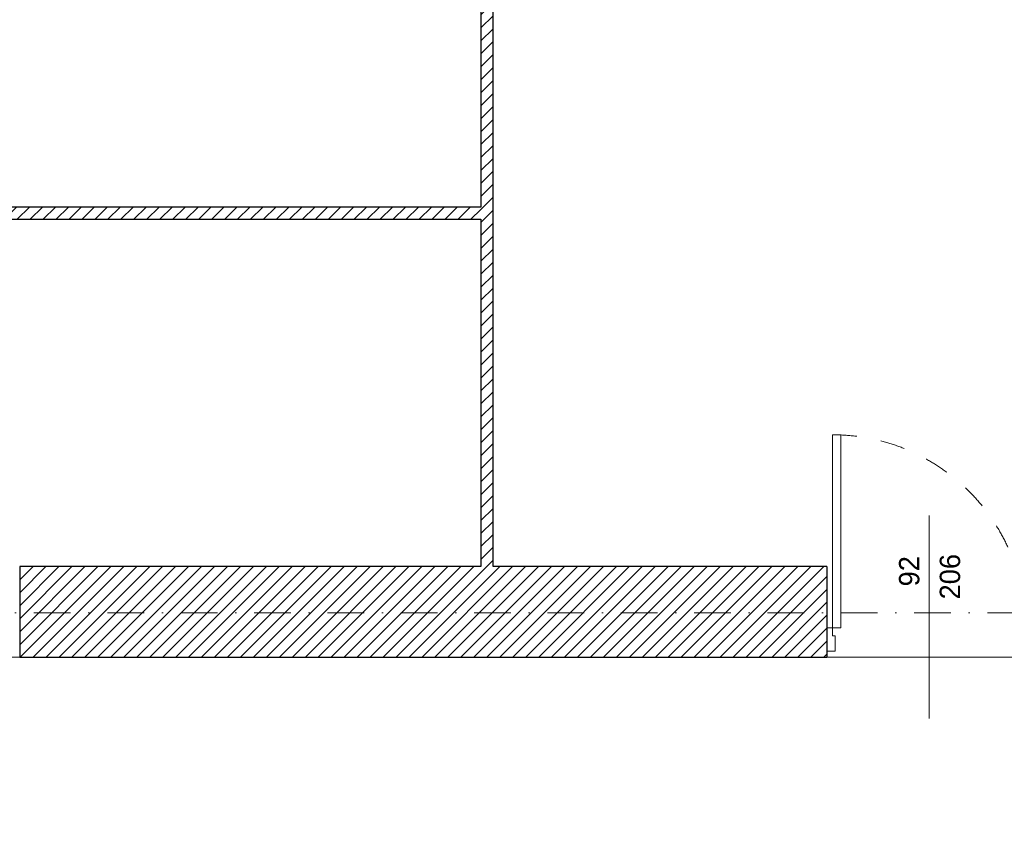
# Model space of a CAD drawing. Header units: millimetres. Extents: x 172139 to 266886, y 89525 to 138225.
# Tile 30 of 72: x 193683 to 198517, y 114265 to 118283. Entities that reach past the tile are written whole.
import ezdxf
from ezdxf.enums import TextEntityAlignment as Align

# ---------------------------------------------------------------- set-up
doc = ezdxf.new("R2010")
doc.units = ezdxf.units.MM
doc.header["$MEASUREMENT"] = 0
doc.linetypes.add('Kropki i Kreski', pattern=[360, 180, -90, 0, -90])
doc.linetypes.add('Przerywana', pattern=[240, 120, -120])
for name, color, linetype in [('Drzwi ArchiCAD', 7, 'Continuous'), ('Konstrukcja - Siatki mod', 7, 'Continuous'), ('KR_INW', 7, 'Continuous'), ('NAPIS_SODON', 7, 'Continuous'), ('Znaczniki drzwi ArchiCADa', 7, 'Continuous')]:
    doc.layers.add(name, color=color, linetype=linetype)
for name, color, linetype, lineweight in [('Drzwi ArchiCAD_Nr_pióra__1', 7, 'Continuous', 13), ('Drzwi ArchiCAD_Nr_pióra__27', 7, 'Continuous', 25), ('KR_INW_Nr_pióra__101', 252, 'Continuous', 5), ('KR_INW_Nr_pióra__27', 7, 'Continuous', 25), ('NAPIS_SODON_Nr_pióra__121', 255, 'Continuous', 0), ('Znaczniki drzwi ArchiCADa_Nr_pióra__7', 7, 'Continuous', 13)]:
    doc.layers.add(name, color=color, linetype=linetype, lineweight=lineweight)
doc.layers.add('Konstrukcja - Siatki mod_Nr_pióra__48', color=7, linetype='Continuous', lineweight=15, true_color=0xa80f02)
doc.layers.add('Znaczniki drzwi ArchiCADa_Nr_pióra__20', color=7, linetype='Continuous', lineweight=13, true_color=0xb00000)
doc.styles.add('GENERATED_STYLE_1', font='txt')
pattern_1 = [(45, (0, 0), (-31.819804, 31.819804), [])]

# ---------------------------------------------------------------- blocks, each defined once
blk = doc.blocks.new('Strop_2', base_point=(188316, 115154.1))
at = {"layer": 'NAPIS_SODON_Nr_pióra__121', "linetype": 'Continuous', "flags": 128}
blk.add_lwpolyline([(224893.2, 113397.6), (205242.2, 113397.6), (204667.3, 113397.6), (188316, 113397.6), (188316, 115154.1), (204667.3, 115154.1), (205241.5, 115154.1), (205242.2, 115154.1), (205242.2, 115394.1), (205241.5, 115154.1), (205174.5, 117823.2), (205315.4, 117824.8), (205315.4, 121145.6), (224463.2, 121145.6)], dxfattribs=at)
blk = doc.blocks.new('Drzwi 19_20')
at = {"layer": 'Drzwi ArchiCAD_Nr_pióra__1', "linetype": 'Continuous'}
for p, q in [((433.4, 0), (433.4, 946.8)), ((433.4, 946.8), (473.4, 946.8)), ((473.4, 946.8), (473.4, 0)), ((-473.4, 0), (-501.4, 0)), ((-501.4, 0), (-501.4, -115)), ((-473.4, -40), (-473.4, 0)), ((473.4, 0), (433.4, 0)), ((501.4, 0), (473.4, 0)), ((473.4, 0), (473.4, -40)), ((501.4, -115), (501.4, 0)), ((-461.4, -40), (-473.4, -40)), ((-461.4, -115), (-461.4, -40)), ((473.4, -40), (461.4, -40)), ((461.4, -40), (461.4, -115)), ((-501.4, -115), (-461.4, -115)), ((461.4, -115), (501.4, -115))]:
    blk.add_line(p, q, dxfattribs=at)
at = {"layer": 'Drzwi ArchiCAD_Nr_pióra__1', "linetype": 'Przerywana'}
blk.add_arc((473.4, 0), 946.8, 90, 180, dxfattribs=at)
at = {"layer": 'Drzwi ArchiCAD_Nr_pióra__27', "linetype": 'Continuous'}
for p, q in [((-501.4, 0), (-501.4, -115)), ((501.4, 0), (501.4, -115))]:
    blk.add_line(p, q, dxfattribs=at)
blk = doc.blocks.new('Znacznik Wym 19_18')
at = {"layer": 'Znaczniki drzwi ArchiCADa_Nr_pióra__20', "linetype": 'Continuous'}
blk.add_line((0, -695), (0, 300), dxfattribs=at)
at = {"layer": 'Znaczniki drzwi ArchiCADa_Nr_pióra__7', "style": 'GENERATED_STYLE_1'}
for tag, p in [('AC_MarkerText_3', (-182.4, -222.3)), ('AC_MarkerText_2', (17.6, -286.3))]:
    blk.add_attdef(tag, text='', height=100, rotation=270, dxfattribs=at).set_placement(p, align=Align.BOTTOM_LEFT)
blk = doc.blocks.new('Ściana_43', base_point=(205241.5, 115154.1))
at = {"layer": 'KR_INW_Nr_pióra__101', "linetype": 'Continuous'}
h = blk.add_hatch(dxfattribs=at)
h.set_pattern_fill('Cegła_licówka', color=256, style=0, pattern_type=2)
h.set_pattern_definition(pattern_1)
h.paths.add_polyline_path([(193683.2, 115299.1), (193683.2, 115184.1), (193683.2, 115154.1), (197646, 115154.1), (197646, 115184.1), (197646, 115299.1), (197646, 115599.1), (193683.2, 115599.1)])
at = {"layer": 'KR_INW_Nr_pióra__27', "linetype": 'Continuous'}
for p, q in [((193683.2, 115599.1), (193683.2, 115299.1)), ((197646, 115599.1), (197646, 115299.1)), ((193683.2, 115299.1), (193683.2, 115184.1)), ((197646, 115299.1), (197646, 115184.1)), ((193683.2, 115184.1), (193683.2, 115154.1)), ((197646, 115184.1), (197646, 115154.1))]:
    blk.add_line(p, q, dxfattribs=at)
at = {"layer": 'KR_INW_Nr_pióra__27', "linetype": 'Continuous', "flags": 128}
for points in [[(195946.8, 115599.1), (193683.2, 115599.1)], [(197646, 115599.1), (196006.8, 115599.1)], [(193683.2, 115154.1), (197646, 115154.1)]]:
    blk.add_lwpolyline(points, dxfattribs=at)
at = {"layer": 'Drzwi ArchiCAD', "linetype": 'Continuous', "xscale": -1, "zscale": 1000}
blk.add_blockref('Drzwi 19_20', (198147.3, 115299.1), dxfattribs=at)
at = {"layer": 'Znaczniki drzwi ArchiCADa', "color": 14, "lineweight": 13, "true_color": 0xb00000}
ref = blk.add_blockref('Znacznik Wym 19_18', (198147.3, 115154.1), dxfattribs=dict(at, rotation=180))
ref.add_attrib('AC_MarkerText_2', '92', dxfattribs={"layer": 'Znaczniki drzwi ArchiCADa_Nr_pióra__7', "color": 7, "height": 100, "rotation": 90, "style": 'GENERATED_STYLE_1'}).set_placement((198129.7, 115501.8), align=Align.BOTTOM_LEFT)
ref.add_attrib('AC_MarkerText_3', '206', dxfattribs={"layer": 'Znaczniki drzwi ArchiCADa_Nr_pióra__7', "color": 7, "height": 100, "rotation": 90, "style": 'GENERATED_STYLE_1'}).set_placement((198329.7, 115437.8), align=Align.BOTTOM_LEFT)
blk = doc.blocks.new('Drzwi 19_38')
at = {"layer": 'Drzwi ArchiCAD_Nr_pióra__1', "linetype": 'Continuous'}
for p, q in [((382.6, 0), (382.6, 845.2)), ((382.6, 845.2), (422.6, 845.2)), ((422.6, 845.2), (422.6, 0)), ((-422.6, 0), (-450.6, 0)), ((-450.6, 0), (-450.6, -60)), ((-422.6, -40), (-422.6, 0)), ((422.6, 0), (382.6, 0)), ((450.6, 0), (422.6, 0)), ((422.6, 0), (422.6, -40)), ((450.6, -60), (450.6, 0)), ((-410.6, -40), (-422.6, -40)), ((-410.6, -60), (-410.6, -40)), ((422.6, -40), (410.6, -40)), ((410.6, -40), (410.6, -60)), ((-450.6, -60), (-410.6, -60)), ((410.6, -60), (450.6, -60))]:
    blk.add_line(p, q, dxfattribs=at)
at = {"layer": 'Drzwi ArchiCAD_Nr_pióra__1', "linetype": 'Przerywana'}
blk.add_arc((422.6, 0), 845.2, 90, 180, dxfattribs=at)
at = {"layer": 'Drzwi ArchiCAD_Nr_pióra__27', "linetype": 'Continuous'}
for p, q in [((-450.6, -60), (-450.6, 0)), ((450.6, -60), (450.6, 0))]:
    blk.add_line(p, q, dxfattribs=at)
blk = doc.blocks.new('Znacznik Wym 19_19')
at = {"layer": 'Znaczniki drzwi ArchiCADa_Nr_pióra__20', "linetype": 'Continuous'}
blk.add_line((0, 250), (0, -360), dxfattribs=at)
at = {"layer": 'Znaczniki drzwi ArchiCADa_Nr_pióra__7', "style": 'GENERATED_STYLE_1'}
for tag, p in [('AC_MarkerText_2', (-17.6, -97.3)), ('AC_MarkerText_3', (182.4, -161.3))]:
    blk.add_attdef(tag, text='', height=100, rotation=90, dxfattribs=at).set_placement(p, align=Align.BOTTOM_LEFT)
blk = doc.blocks.new('Ściana_107', base_point=(191661.7, 117303.7))
at = {"layer": 'KR_INW_Nr_pióra__101', "linetype": 'Continuous'}
h = blk.add_hatch(dxfattribs=at)
h.set_pattern_fill('Cegła_licówka', color=256, style=0, pattern_type=2)
h.set_pattern_definition(pattern_1)
h.paths.add_polyline_path([(191911.7, 117303.7), (192504.9, 117303.7), (192504.9, 117363.7), (191911.7, 117363.7)])
h = blk.add_hatch(dxfattribs=at)
h.set_pattern_fill('Cegła_licówka', color=256, style=0, pattern_type=2)
h.set_pattern_definition(pattern_1)
h.paths.add_polyline_path([(193406.1, 117303.7), (195946.8, 117303.7), (195946.8, 117363.7), (193406.1, 117363.7)])
at = {"layer": 'KR_INW_Nr_pióra__27', "linetype": 'Continuous'}
for p, q in [((192504.9, 117303.7), (192504.9, 117363.7)), ((193406.1, 117303.7), (193406.1, 117363.7))]:
    blk.add_line(p, q, dxfattribs=at)
at = {"layer": 'KR_INW_Nr_pióra__27', "linetype": 'Continuous', "flags": 128}
for points in [[(192504.9, 117363.7), (191911.7, 117363.7)], [(195946.8, 117363.7), (193406.1, 117363.7)], [(191911.7, 117303.7), (192504.9, 117303.7)], [(193406.1, 117303.7), (195946.8, 117303.7)]]:
    blk.add_lwpolyline(points, dxfattribs=at)
at = {"layer": 'Drzwi ArchiCAD', "linetype": 'Continuous', "xscale": -1, "zscale": 1000}
blk.add_blockref('Drzwi 19_38', (192955.5, 117363.7), dxfattribs=at)
at = {"layer": 'Znaczniki drzwi ArchiCADa', "color": 14, "lineweight": 13, "true_color": 0xb00000}
ref = blk.add_blockref('Znacznik Wym 19_19', (192955.5, 117363.7), dxfattribs=at)
ref.add_attrib('AC_MarkerText_2', '82', dxfattribs={"layer": 'Znaczniki drzwi ArchiCADa_Nr_pióra__7', "color": 7, "height": 100, "rotation": 90, "style": 'GENERATED_STYLE_1'}).set_placement((192937.9, 117266.4), align=Align.BOTTOM_LEFT)
ref.add_attrib('AC_MarkerText_3', '206', dxfattribs={"layer": 'Znaczniki drzwi ArchiCADa_Nr_pióra__7', "color": 7, "height": 100, "rotation": 90, "style": 'GENERATED_STYLE_1'}).set_placement((193137.9, 117202.4), align=Align.BOTTOM_LEFT)
blk = doc.blocks.new('Ściana_108', base_point=(195946.8, 121675.6))
at = {"layer": 'KR_INW_Nr_pióra__101', "linetype": 'Continuous'}
h = blk.add_hatch(dxfattribs=at)
h.set_pattern_fill('Cegła_licówka', color=256, style=0, pattern_type=2)
h.set_pattern_definition(pattern_1)
h.paths.add_polyline_path([(195946.8, 121145.6), (195946.8, 115599.1), (196006.8, 115599.1), (196006.8, 121145.6)])
at = {"layer": 'KR_INW_Nr_pióra__27', "linetype": 'Continuous', "flags": 128}
for points in [[(195946.8, 121145.6), (195946.8, 117363.7)], [(196006.8, 115599.1), (196006.8, 121145.6)], [(195946.8, 117303.7), (195946.8, 115599.1)]]:
    blk.add_lwpolyline(points, dxfattribs=at)
blk = doc.blocks.new('Standardowy znacznik siatki_10')
at = {"layer": 'Konstrukcja - Siatki mod_Nr_pióra__48', "linetype": 'Kropki i Kreski'}
blk.add_line((1000, 0), (72912, 0), dxfattribs=at)

msp = doc.modelspace()

# ---------------------------------------------------------------- block references
at = {"layer": 'Konstrukcja - Siatki mod', "color": 8, "linetype": 'Continuous', "lineweight": 13, "zscale": 1000}
msp.add_blockref('Standardowy znacznik siatki_10', (177989.3, 115372.2), dxfattribs=at)
at = {"layer": 'KR_INW'}
for name, p in [('Ściana_108', (195946.8, 121675.6)), ('Ściana_107', (191661.7, 117303.7)), ('Ściana_43', (205241.5, 115154.1))]:
    msp.add_blockref(name, p, dxfattribs=at)
at = {"layer": 'NAPIS_SODON', "color": 255, "linetype": 'Continuous', "lineweight": 0}
msp.add_blockref('Strop_2', (188316, 115154.1), dxfattribs=at)

doc.saveas('drawing.dxf')
